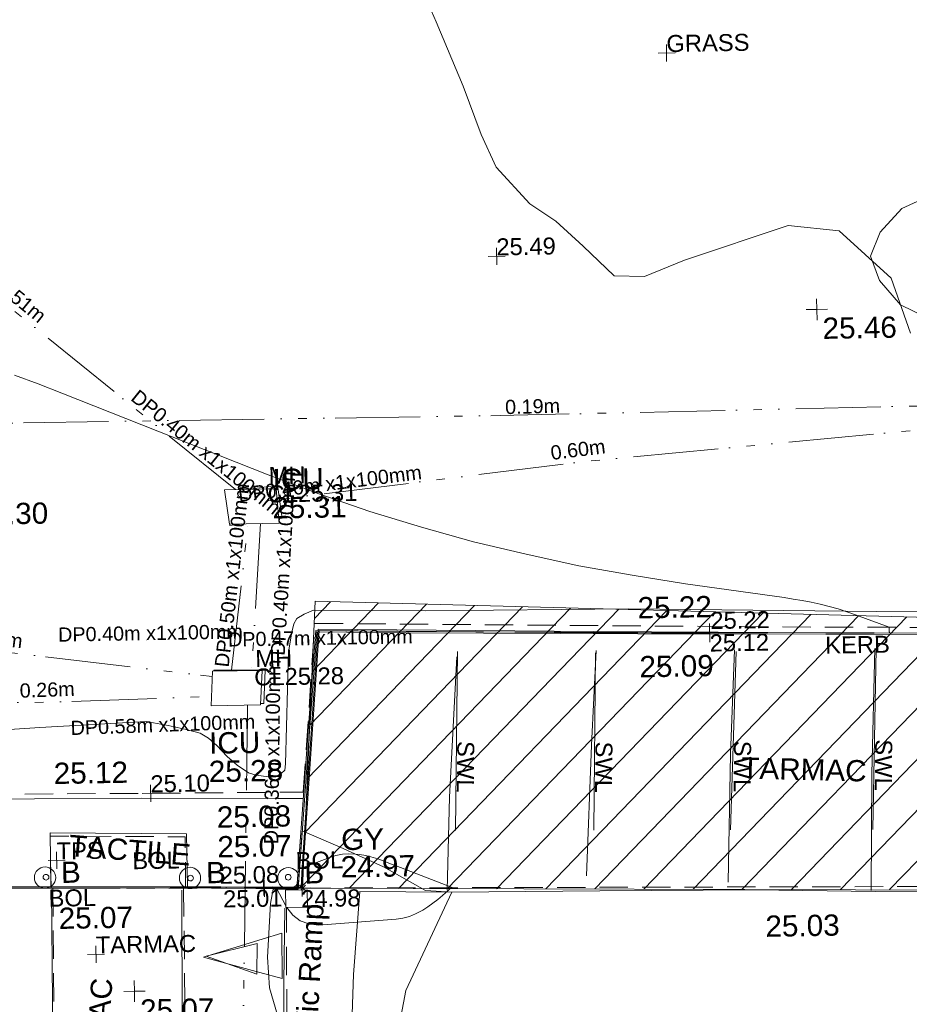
# Model space of a CAD drawing. Header units: millimetres. Extents: x -287732 to 520720, y -88450 to 287754.
# Tile 110 of 256: x -262032 to -246334, y 82152 to 99529. Entities that reach past the tile are written whole.
import ezdxf

# ---------------------------------------------------------------- set-up
doc = ezdxf.new("R2010")
doc.units = ezdxf.units.MM
for name, pattern in [('IMPORT-DASHED _2_', [750, 500, -250]), ('IMPORT-UG_EIR_QLB2 _2_', [2750, 1500, -300, 0, -300, 150, -300, 0, -200]), ('IMPORT-UG_ELEC_STREET LIGHTING_QLB2 _2_', [2700, 1500, -300, 0, -250, 150, -300, 0, -200])]:
    doc.linetypes.add(name, pattern=pattern)
for name, color, linetype, lineweight, true_color in [('00_TOPO_FOOTPATH', 7, 'Continuous', 9, 0xa50000), ('00_TOPO_FURN_BOLLARD', 7, 'Continuous', 9, 0x666666), ('00_TOPO_KERB_BOTTOM', 1, 'Continuous', 9, 0xff0000), ('00_TOPO_KERB_TOP', 7, 'Continuous', 9, 0xa500a5), ('00_TOPO_LEVEL_SPOT', 7, 'Continuous', 9, 0x666666), ('00_TOPO_ROAD_MARKING_ARROWS', 7, 'Continuous', 9, 0x999999), ('00_TOPO_ROAD_MARKING_WHITE_CONTINUOUS', 7, 'Continuous', 9, 0x999999), ('00_TOPO_SERV_GULLY', 7, 'Continuous', 9, 0x5252a5), ('00_TOPO_SERV_IC', 5, 'Continuous', 9, 0x0000ff), ('00_TOPO_TRAFFIC_RAMP', 7, 'Continuous', 9, 0x999999), ('00_UAV_FORM_LINES', 7, 'Continuous', 9, 0x666666), ('01_DTM_CONTOUR_MJR', 7, 'Continuous', 9, 0x7f3f00), ('01_DTM_CONTOUR_MNR', 7, 'Continuous', 9, 0xa5a552), ('12333-PUM-2D-U-0001-C01 - Rev2_REVIT IMPORT_dwg', 7, 'Continuous', 9, 0x767676), ('BOLLARD', 7, 'Continuous', 9, 0x00a5a5), ('BOLLARD_TXT', 7, 'Continuous', 9, 0x00a5a5), ('CONTOURS_INDEX', 4, 'Continuous', 9, 0x00ffff), ('CONTOURS_MINOR', 7, 'Continuous', 9, 0x00a5a5), ('KERB_BOTTOM', 7, 'Continuous', 9, 0x0000a5), ('KERB_BOTTOM_LVL', 7, 'Continuous', 9, 0x0000a5), ('KERB_BOTTOM_TXT', 7, 'Continuous', 9, 0x0000a5), ('KERB_TOP', 2, 'Continuous', 9, 0xffff00), ('KERB_TOP_LVL', 2, 'Continuous', 9, 0xffff00), ('MANHOLES', 7, 'Continuous', 9, 0xa50000), ('MANHOLES_LVL', 7, 'Continuous', 9, 0xa50000), ('MANHOLES_TXT', 7, 'Continuous', 9, 0xa50000), ('MARKINGS_WHITE_LINE', 7, 'Continuous', 9, 0xc0c0c0), ('MARKINGS_WHITE_LINE_TXT', 7, 'Continuous', 9, 0xc0c0c0), ('PUM-EIRCOMM-NOTES', 6, 'Continuous', 9, 0xff00ff), ('PUM-EIRCOMM-QLB2', 6, 'IMPORT-UG_EIR_QLB2 _2_', 9, 0xff00ff), ('PUM-ELECTRIC-MH', 1, 'Continuous', 9, 0xff0000), ('PUM-UNABLE TO SURVEY', 190, 'Continuous', 9, 0x7f00ff), ('ROAD_MARKINGS', 7, 'Continuous', 9, 0xc0c0c0), ('SPOT_HEIGHTS_LVL', 7, 'Continuous', 9, 0x00a500)]:
    doc.layers.add(name, color=color, linetype=linetype, lineweight=lineweight, true_color=true_color)
for name, color, linetype, lineweight in [('00_TOPO_SURFACE', 7, 'Continuous', 9), ('00_TOPO_SURVEY_TEXT', 7, 'Continuous', 9), ('CHANGE_OF_SURFACE', 7, 'IMPORT-DASHED _2_', 9), ('CHANGE_OF_SURFACE_LVL', 7, 'Continuous', 9), ('GEN-TEXT', 7, 'Continuous', 9), ('RAMP', 7, 'IMPORT-DASHED _2_', 9), ('Text', 7, 'Continuous', 9), ('TEXT_TXT', 7, 'Continuous', 9)]:
    doc.layers.add(name, color=color, linetype=linetype, lineweight=lineweight)
doc.styles.add('Arial_1', font='arial.ttf', dxfattribs={"height": 250})
doc.styles.add('Arial_3', font='arial.ttf', dxfattribs={"height": 300})
doc.styles.add('Swis721 Lt BT_2', font='swissl.ttf', dxfattribs={"height": 375})

# ---------------------------------------------------------------- blocks, each defined once
blk = doc.blocks.new('12333-PUM-2D-U-0001-C01 - Rev2_REVIT IMPORT_dwg_MSL_Bollard_2-2077182-Site Location Plan Proposed')
at = {"layer": '00_TOPO_FURN_BOLLARD', "color": 254, "true_color": 0xcccccc}
blk.add_circle((0, 0), 62.5, dxfattribs=at)
blk = doc.blocks.new('12333-PUM-2D-U-0001-C01 - Rev2_REVIT IMPORT_dwg_MM-2077200-Site Location Plan Proposed')
at = {"layer": '00_TOPO_LEVEL_SPOT', "color": 254, "true_color": 0xcccccc, "flags": 128}
for points in [[(500, 0), (0, 0), (0, 500)], [(0, -500), (0, 0), (-500, 0)]]:
    blk.add_lwpolyline(points, dxfattribs=at)
blk = doc.blocks.new('12333-PUM-2D-U-0001-C01 - Rev2_REVIT IMPORT_dwg_MGS62954_T2_Galway_ITM_3d_Rev1-2077680-Site Location Plan Proposed')
at = {"layer": '00_TOPO_FOOTPATH', "color": 254, "true_color": 0xcccccc, "flags": 128}
blk.add_lwpolyline([(533624297, 725662203), (533624269, 725658440), (533624197, 725655088), (533624176, 725653351), (533624180, 725652317), (533624315, 725651137), (533624479, 725650424), (533624840, 725649585), (533625323, 725648880), (533625900, 725648298), (533626364, 725647923), (533627095, 725647494), (533627907, 725647156), (533628824, 725646879), (533630833, 725646421), (533633530, 725645957), (533634229, 725645944), (533637942, 725645797), (533643613, 725645735), (533646022, 725645688), (533646470, 725645679)], dxfattribs=at)
at = {"layer": '00_TOPO_KERB_BOTTOM', "color": 254, "true_color": 0xcccccc, "flags": 128}
blk.add_lwpolyline([(533640150, 725644207), (533641855, 725644178), (533643209, 725644156), (533644090, 725644141), (533644985, 725644126), (533646220, 725644084), (533646349, 725644079), (533646533, 725646140), (533646678, 725647739), (533646720, 725648203), (533646758, 725648617), (533648333, 725648570), (533652424, 725648484), (533656592, 725648402), (533660443, 725648320)], dxfattribs=at)
at = {"layer": '00_TOPO_KERB_TOP', "color": 254, "true_color": 0xcccccc, "flags": 128}
blk.add_lwpolyline([(533640150, 725644228), (533641856, 725644199), (533643209, 725644177), (533644091, 725644162), (533644985, 725644147), (533646220, 725644105), (533646330, 725644101), (533646512, 725646142), (533646657, 725647741), (533646739, 725648639), (533648333, 725648592), (533652425, 725648505), (533656593, 725648424), (533660444, 725648341)], dxfattribs=at)
at = {"layer": '00_TOPO_ROAD_MARKING_ARROWS', "color": 254, "true_color": 0xcccccc, "flags": 128}
blk.add_lwpolyline([(533644660, 725642910), (533645700, 725643209), (533646050, 725643310), (533646040, 725642510), (533645651, 725642623)], close=True, dxfattribs=at)
at = {"layer": '00_TOPO_ROAD_MARKING_WHITE_CONTINUOUS', "color": 254, "true_color": 0xcccccc, "flags": 128}
for points in [[(533649220, 725648130), (533649050, 725645660), (533648980, 725644020)], [(533651680, 725648200), (533651570, 725646530), (533651440, 725644230)], [(533654120, 725648170), (533654020, 725646330), (533653940, 725644070)], [(533656600, 725648150), (533656510, 725645940), (533656460, 725643880)], [(533642000, 725644150), (533641980, 725642170), (533641930, 725639300)], [(533644230, 725639210), (533644260, 725641740), (533644300, 725644100)]]:
    blk.add_lwpolyline(points, dxfattribs=at)
at = {"layer": '00_TOPO_SERV_GULLY', "color": 254, "true_color": 0xcccccc}
for p, q in [((533646126, 725643761), (533646126, 725644066)), ((533646507, 725644066), (533646126, 725644066)), ((533646507, 725643761), (533646507, 725644066)), ((533646126, 725643761), (533646507, 725643761))]:
    blk.add_line(p, q, dxfattribs=at)
at = {"layer": '00_TOPO_SERV_IC', "color": 254, "true_color": 0xcccccc}
for p, q in [((533645174, 725651152), (533646088, 725651152)), ((533645174, 725651152), (533645250, 725650543)), ((533646088, 725651152), (533646126, 725650543)), ((533645250, 725650543), (533646126, 725650543)), ((533644869, 725647342), (533644907, 725647952)), ((533645783, 725647952), (533644907, 725647952)), ((533645745, 725647342), (533645783, 725647952)), ((533644869, 725647342), (533645745, 725647342))]:
    blk.add_line(p, q, dxfattribs=at)
at = {"layer": '00_TOPO_SURFACE', "color": 254, "true_color": 0xcccccc, "flags": 128}
for points in [[(533641990, 725644197), (533641990, 725645150), (533644400, 725645090), (533644400, 725644157)], [(533647172, 725639193), (533647210, 725640800), (533647300, 725642560), (533647440, 725644020), (533649060, 725643980), (533651670, 725643960), (533654410, 725643930), (533656530, 725643860), (533659310, 725643810), (533661240, 725643780), (533663700, 725643740), (533665860, 725643660)]]:
    blk.add_lwpolyline(points, dxfattribs=at)
at = {"layer": '00_TOPO_TRAFFIC_RAMP', "color": 254, "true_color": 0xcccccc, "flags": 128}
blk.add_lwpolyline([(533646110, 725643750), (533646070, 725642450), (533646050, 725641480), (533646040, 725640300), (533646030, 725639590)], dxfattribs=at)
at = {"layer": '00_UAV_FORM_LINES', "color": 254, "true_color": 0xcccccc, "flags": 128}
blk.add_lwpolyline([(533659418, 725648747), (533656643, 725648804), (533652269, 725648926), (533648690, 725648953), (533646704, 725648997), (533646542, 725648930), (533646411, 725648859), (533646354, 725648765), (533646315, 725648618), (533646254, 725648270), (533646168, 725646296), (533646152, 725646184), (533646087, 725646129), (533645983, 725646067), (533645863, 725646071), (533645645, 725646107), (533645511, 725646151), (533645313, 725646286), (533645138, 725646444), (533644961, 725646640), (533644814, 725646775), (533644667, 725646865), (533644422, 725646930), (533644108, 725647011), (533643718, 725647084), (533641843, 725647011), (533639235, 725646885)], dxfattribs=at)
at = {"layer": '01_DTM_CONTOUR_MJR', "color": 254, "true_color": 0xcccccc, "flags": 128}
blk.add_lwpolyline([(533648030, 725641360), (533648221, 725642257), (533649060, 725643980), (533648595, 725644020), (533647860, 725644448), (533647102, 725644809), (533646440, 725645110), (533646359, 725644203), (533646338, 725644092), (533646232, 725644082), (533646097, 725644087), (533645910, 725644090), (533645857, 725643835), (533645786, 725642888), (533645815, 725642350), (533646050, 725641480)], dxfattribs=at)
at = {"layer": '01_DTM_CONTOUR_MNR', "color": 254, "true_color": 0xcccccc, "flags": 128}
blk.add_lwpolyline([(533657323, 725653702), (533657001, 725654679), (533656100, 725655531), (533655198, 725655643), (533653361, 725655061), (533652650, 725654784), (533652116, 725654806), (533651577, 725655340), (533651101, 725655791), (533650650, 725656101), (533650067, 725656757), (533649812, 725657340), (533649507, 725658197), (533649053, 725659340), (533648936, 725659626)], dxfattribs=at)
for name, p, xscale, yscale, zscale in [('12333-PUM-2D-U-0001-C01 - Rev2_REVIT IMPORT_dwg_MM-2077200-Site Location Plan Proposed', (533655680, 725654150), 0.375, 0.375, 0.375), ('12333-PUM-2D-U-0001-C01 - Rev2_REVIT IMPORT_dwg_MSL_Bollard_2-2077182-Site Location Plan Proposed', (533641888, 725644364), 3, 3, 3), ('12333-PUM-2D-U-0001-C01 - Rev2_REVIT IMPORT_dwg_MSL_Bollard_2-2077182-Site Location Plan Proposed', (533644446, 725644312), 3, 3, 3), ('12333-PUM-2D-U-0001-C01 - Rev2_REVIT IMPORT_dwg_MSL_Bollard_2-2077182-Site Location Plan Proposed', (533646181, 725644278), 3, 3, 3), ('12333-PUM-2D-U-0001-C01 - Rev2_REVIT IMPORT_dwg_MM-2077200-Site Location Plan Proposed', (533643430, 725642330), 0.375, 0.375, 0.375)]:
    blk.add_blockref(name, p, dxfattribs=dict(xscale=xscale, yscale=yscale, zscale=zscale))
at = {"layer": '00_TOPO_FOOTPATH', "color": 251, "true_color": 0x666666, "insert": (533642073, 725646386), "char_height": 375, "width": 1495.9, "attachment_point": 1, "line_spacing_factor": 1.005062, "style": 'Swis721 Lt BT_2'}
blk.add_mtext('25.12', dxfattribs=at)
at = {"layer": '00_TOPO_FURN_BOLLARD', "char_height": 375, "width": 398.91, "attachment_point": 1, "line_spacing_factor": 1.005062, "style": 'Swis721 Lt BT_2'}
for insert in [(533642170, 725644638), (533644729, 725644587), (533646464, 725644552)]:
    blk.add_mtext('B', dxfattribs=dict(at, insert=insert))
at = {"layer": '00_TOPO_KERB_BOTTOM', "color": 251, "true_color": 0x666666, "char_height": 375, "width": 1495.9, "attachment_point": 1, "line_spacing_factor": 1.005062, "style": 'Swis721 Lt BT_2'}
for s, insert in [('25.09', (533652440, 725648088)), ('25.07', (533644937, 725645040))]:
    blk.add_mtext(s, dxfattribs=dict(at, insert=insert))
at = {"layer": '00_TOPO_KERB_TOP', "color": 251, "true_color": 0x666666, "char_height": 375, "width": 1495.9, "attachment_point": 1, "line_spacing_factor": 1.005062, "style": 'Swis721 Lt BT_2'}
for s, insert in [('25.22', (533652425, 725649129)), ('25.08', (533644937, 725645565))]:
    blk.add_mtext(s, dxfattribs=dict(at, insert=insert))
at = {"layer": '00_TOPO_LEVEL_SPOT', "char_height": 375, "width": 1495.9, "attachment_point": 1, "line_spacing_factor": 1.005062, "style": 'Swis721 Lt BT_2'}
for s, insert in [('25.46', (533655775, 725654003)), ('25.30', (533640745, 725650983)), ('25.07', (533643525, 725642183))]:
    blk.add_mtext(s, dxfattribs=dict(at, insert=insert))
at = {"layer": '00_TOPO_SERV_GULLY', "color": 251, "true_color": 0x666666, "char_height": 375, "attachment_point": 1, "line_spacing_factor": 1.005062, "style": 'Swis721 Lt BT_2'}
for s, insert, width in [('GY', (533647125, 725645131), 821.56), ('24.97', (533647108, 725644648), 1495.9)]:
    blk.add_mtext(s, dxfattribs=dict(at, insert=insert, width=width))
at = {"layer": '00_TOPO_SERV_IC', "color": 251, "true_color": 0x666666, "char_height": 375, "attachment_point": 1, "line_spacing_factor": 1.005062, "style": 'Swis721 Lt BT_2'}
for s, insert, width in [('ICU', (533646025, 725651504), 1021.01), ('25.31', (533646011, 725651004), 1495.9), ('ICU', (533644824, 725646873), 1021.01), ('25.28', (533644810, 725646372), 1495.9)]:
    blk.add_mtext(s, dxfattribs=dict(at, insert=insert, width=width))
at = {"layer": '00_TOPO_SURFACE', "color": 251, "true_color": 0x666666, "char_height": 375, "width": 1495.9, "attachment_point": 1, "line_spacing_factor": 1.005062, "style": 'Swis721 Lt BT_2'}
for s, insert in [('25.07', (533642116, 725643827)), ('25.03', (533654583, 725643470))]:
    blk.add_mtext(s, dxfattribs=dict(at, insert=insert))
at = {"layer": '00_TOPO_SURVEY_TEXT', "color": 251, "true_color": 0x666666, "char_height": 375, "attachment_point": 1, "line_spacing_factor": 1.005062, "style": 'Swis721 Lt BT_2'}
for s, insert, width, rotation in [('TARMAC', (533654215, 725646272), 2450.43, 357.5955), ('TACTILE', (533642338, 725645112), 2341.21, 354.4232), ('TARMAC', (533642494, 725640383), 2450.43, 85.3197)]:
    blk.add_mtext(s, dxfattribs=dict(at, insert=insert, width=width, rotation=rotation))
at = {"layer": '00_TOPO_TRAFFIC_RAMP', "color": 251, "true_color": 0x666666, "insert": (533646219, 725640845), "char_height": 375, "width": 3433.45, "attachment_point": 1, "rotation": 86.0971, "line_spacing_factor": 1.005062, "style": 'Swis721 Lt BT_2'}
blk.add_mtext('Traffic Ramp', dxfattribs=at)
blk = doc.blocks.new('12333-PUM-2D-U-0001-C01 - Rev2_REVIT IMPORT_dwg_SPOT-2077713-Site Location Plan Proposed')
at = {"layer": 'Text', "color": 253, "true_color": 0xaaaaaa}
for p, q in [((-500, 0), (500, 0)), ((0, 500), (0, -500))]:
    blk.add_line(p, q, dxfattribs=at)
blk = doc.blocks.new('12333-PUM-2D-U-0001-C01 - Rev2_REVIT IMPORT_dwg_CIRCL-2077706-Site Location Plan Proposed')
at = {"layer": 'BOLLARD', "color": 254, "true_color": 0xaae1e1, "flags": 128}
blk.add_lwpolyline([(475, -154), (500, 0), (475, 154), (404, 293), (293, 404), (154, 475), (0, 500), (-154, 475), (-293, 404), (-404, 293), (-475, 154), (-500, 0), (-475, -154), (-404, -293), (-293, -404), (-154, -475), (0, -500), (154, -475), (293, -404), (404, -293)], close=True, dxfattribs=at)
blk = doc.blocks.new('12333-PUM-2D-U-0001-C01 - Rev2_REVIT IMPORT_dwg_SPOT-2077769-Site Location Plan Proposed')
at = {"layer": 'CHANGE_OF_SURFACE_LVL', "color": 253, "true_color": 0xaaaaaa}
for p, q in [((-500, 0), (500, 0)), ((0, 500), (0, -500))]:
    blk.add_line(p, q, dxfattribs=at)
blk = doc.blocks.new('12333-PUM-2D-U-0001-C01 - Rev2_REVIT IMPORT_dwg_SPOT-V272-Site Location Plan Proposed')
at = {"layer": 'KERB_BOTTOM_LVL', "color": 9, "true_color": 0xaaaae1}
for p, q in [((-500, 0), (500, 0)), ((0, 500), (0, -500))]:
    blk.add_line(p, q, dxfattribs=at)
blk = doc.blocks.new('12333-PUM-2D-U-0001-C01 - Rev2_REVIT IMPORT_dwg_SPOT-2077810-Site Location Plan Proposed')
at = {"layer": 'KERB_TOP_LVL', "color": 51, "true_color": 0xffffaa}
for p, q in [((-500, 0), (500, 0)), ((0, 500), (0, -500))]:
    blk.add_line(p, q, dxfattribs=at)
blk = doc.blocks.new('12333-PUM-2D-U-0001-C01 - Rev2_REVIT IMPORT_dwg_SPOT-2077775-Site Location Plan Proposed')
at = {"layer": 'SPOT_HEIGHTS_LVL', "color": 9, "true_color": 0xaae1aa}
for p, q in [((-500, 0), (500, 0)), ((0, 500), (0, -500))]:
    blk.add_line(p, q, dxfattribs=at)
blk = doc.blocks.new('12333-PUM-2D-U-0001-C01 - Rev2_REVIT IMPORT_dwg-1620468-Site Location Plan Proposed')
at = {"layer": 'PUM-UNABLE TO SURVEY', "true_color": 0xffffd4}
h = blk.add_hatch(dxfattribs=at)
h.set_pattern_fill('FP_7', style=0, pattern_type=2)
h.set_pattern_definition([(45, (17806.85, 71259.64), (-441.942, 441.942), [])])
h.paths.add_polyline_path([(30061, 27760), (30456, 39449), (30533, 50623), (30585, 62474), (30708, 75050), (30853, 85624), (30968, 97010), (31259, 114210), (19365, 114631), (4354, 114760), (4389, 108427), (17157, 108318), (26261, 108435), (25725, 96363), (25402, 84043), (25100, 71572), (25029, 58626), (24920, 45261), (24821, 38014), (24564, 37097), (24378, 36217), (20238, 32661), (5660, 33301), (5349, 28242), (24233, 27869)])
h.paths.add_polyline_path([(25887, 27906), (25925, 28364), (26420, 28287), (26414, 27906)])
h.paths.add_polyline_path([(24820, 113860), (24827, 114241), (25392, 114241), (25385, 113860)])
at = {"layer": 'CHANGE_OF_SURFACE', "color": 253, "true_color": 0xaaaaaa}
for p, q in [((5388, 29937), (5647, 32912)), ((5341, 28245), (25890, 27938))]:
    blk.add_line(p, q, dxfattribs=at)
at = {"layer": 'CHANGE_OF_SURFACE', "color": 253, "true_color": 0xaaaaaa, "flags": 128}
for points in [[(-15899, 33393), (-15883, 33369), (-15589, 32981), (-15256, 32620), (-14988, 32365), (-14736, 32156), (-14443, 31942), (-14116, 31740), (-13845, 31607), (-13537, 31485), (-13145, 31362), (-12704, 31231), (-12158, 31094), (-11187, 30840), (-10429, 30677), (-9499, 30505), (-8544, 30329), (-7653, 30186), (-7046, 30127), (-6361, 30104), (-5448, 30075), (-4520, 30053), (-1775, 30009), (5, 29992), (5388, 29937)], [(5647, 32912), (10560, 32786), (14664, 32687), (20228, 32579)], [(914, 28322), (909, 29241), (3294, 29185), (3284, 28277)], [(-10, 28340), (914, 28322), (1771, 28306), (2998, 28283), (3284, 28277), (4003, 28264)]]:
    blk.add_lwpolyline(points, dxfattribs=at)
at = {"layer": 'CONTOURS_INDEX', "color": 131, "true_color": 0xaaffff, "flags": 128}
for points in [[(7988, 28209), (7007, 28607), (6927, 28640), (6847, 28672), (6767, 28704), (6687, 28736), (6606, 28764), (6524, 28788), (6440, 28806), (6355, 28820), (6292, 28828), (6176, 28834), (6061, 28830), (5948, 28809), (5836, 28778), (5368, 28609), (5326, 28261), (4888, 28249), (5046, 27939)], [(5063, 27906), (5169, 27769), (5294, 27665), (5448, 27610), (5621, 27588), (6993, 27668), (7111, 27683), (7225, 27710), (7335, 27753), (7441, 27807), (7463, 27820), (7554, 27878), (7643, 27938), (7729, 28003), (7813, 28070), (7978, 28209), (7988, 28209)]]:
    blk.add_lwpolyline(points, dxfattribs=at)
at = {"layer": 'CONTOURS_MINOR', "color": 254, "true_color": 0xaae1e1, "flags": 128}
blk.add_lwpolyline([(17380, 32531), (15788, 32569), (15779, 32587), (15778, 32669), (15191, 32898), (15038, 32954), (14884, 33006), (14728, 33052), (14571, 33093), (14412, 33130), (14253, 33164), (14093, 33194), (13933, 33222), (12199, 33497), (11259, 33662), (10324, 33848), (9396, 34065), (8472, 34303), (7557, 34574), (6651, 34867), (5756, 35195), (4868, 35545), (1251, 37053), (838, 37222), (424, 37386)], dxfattribs=at)
blk.add_lwpolyline([(19435, 40996), (19739, 40656), (19950, 40161), (20012, 39349), (20005, 39013), (19959, 38687), (19852, 38375), (19704, 38074), (19496, 37829), (19257, 37637), (18972, 37525), (18655, 37467), (18605, 37465), (18241, 37482), (17885, 37535), (17541, 37639), (17205, 37779), (16080, 38350), (15714, 38787), (15565, 39217), (15740, 39638), (16131, 40052), (18456, 41061), (18992, 41106)], close=True, dxfattribs=at)
at = {"layer": 'GEN-TEXT', "color": 253, "true_color": 0xaaaaaa}
for p, q in [((5380, 28211), (5296, 28295)), ((5318, 28211), (5402, 28295))]:
    blk.add_line(p, q, dxfattribs=at)
at = {"layer": 'KERB_BOTTOM', "color": 9, "true_color": 0xaaaae1, "flags": 128}
for points in [[(4003, 28264), (5341, 28245), (5366, 28609), (5721, 32784)], [(5721, 32784), (10557, 32659), (14661, 32561), (20331, 32450)]]:
    blk.add_lwpolyline(points, dxfattribs=at)
at = {"layer": 'KERB_TOP', "color": 51, "true_color": 0xffffaa, "flags": 128}
for points in [[(4003, 28264), (4003, 28284), (5322, 28266), (5345, 28611), (5701, 32809)], [(5701, 32809), (10558, 32684), (14661, 32585), (20299, 32475)]]:
    blk.add_lwpolyline(points, dxfattribs=at)
at = {"layer": 'MANHOLES', "color": 9, "true_color": 0xe1aaaa}
blk.add_line((4868, 35298), (4917, 35300), dxfattribs=at)
at = {"layer": 'MARKINGS_WHITE_LINE', "color": 254, "true_color": 0xeaeaea}
for p, q in [((8152, 32372), (8066, 29215)), ((10590, 32306), (10504, 29178)), ((13069, 32287), (12917, 29141)), ((15540, 32287), (15429, 29103))]:
    blk.add_line(p, q, dxfattribs=at)
at = {"layer": 'PUM-EIRCOMM-QLB2', "color": 211, "true_color": 0xffaaff}
for p, q in [((4164, 32111), (4500, 34688)), ((4718, 34688), (4519, 32105)), ((4432, 31488), (4183, 23207))]:
    blk.add_line(p, q, dxfattribs=at)
at = {"layer": 'PUM-EIRCOMM-QLB2', "color": 211, "true_color": 0xffaaff, "flags": 128}
for points in [[(4286, 35298), (434, 38521), (-3451, 41804), (-10815, 46946), (-16837, 49498)], [(40251, 36191), (31996, 36936), (22383, 36602), (10366, 35677), (5061, 35110)], [(-13184, 36727), (19, 36540), (8978, 36522)], [(45886, 35868), (39060, 35407), (35353, 35872), (29762, 36278), (23634, 36579), (17903, 36569), (8978, 36522)], [(-15247, 32113), (-9643, 33866), (-27, 32531), (3821, 32004)], [(-15163, 31902), (-9770, 31656), (907, 31602), (3799, 31653)]]:
    blk.add_lwpolyline(points, dxfattribs=at)
at = {"layer": 'PUM-ELECTRIC-MH', "color": 21, "true_color": 0xffaaaa, "flags": 128}
for points in [[(4550, 35298), (5029, 35359), (5102, 34779), (5041, 34771)], [(4389, 34688), (4179, 34662), (4176, 34688)], [(3848, 32097), (3849, 32117), (4757, 32101), (4724, 31514), (4667, 31515)]]:
    blk.add_lwpolyline(points, dxfattribs=at)
at = {"layer": 'PUM-UNABLE TO SURVEY', "color": 7, "true_color": 0xffffd4, "flags": 128}
blk.add_lwpolyline([(25402, 84043), (25100, 71572), (25029, 58626), (24920, 45261), (24821, 38014), (24564, 37097), (24378, 36217), (20238, 32661), (5660, 33301), (5349, 28242), (17059, 28005), (30061, 27760), (30456, 39449), (30533, 50623), (30585, 62474), (30704, 74816)], dxfattribs=at)
at = {"layer": 'RAMP', "color": 253, "true_color": 0xaaaaaa}
for p, q in [((941, 28322), (899, 23447)), ((3250, 28278), (3213, 23404)), ((5060, 28211), (5060, 28249)), ((5000, 23715), (5056, 27906))]:
    blk.add_line(p, q, dxfattribs=at)
at = {"layer": 'ROAD_MARKINGS', "color": 254, "true_color": 0xeaeaea, "flags": 128}
blk.add_lwpolyline([(4532, 27283), (4514, 26738), (3624, 27070)], close=True, dxfattribs=at)
blk.add_blockref('12333-PUM-2D-U-0001-C01 - Rev2_REVIT IMPORT_dwg_MGS62954_T2_Galway_ITM_3d_Rev1-2077680-Site Location Plan Proposed', (-533641080, -725615854))
for name, p, xscale, yscale, zscale in [('12333-PUM-2D-U-0001-C01 - Rev2_REVIT IMPORT_dwg_SPOT-2077713-Site Location Plan Proposed', (12027, 42868), 0.3, 0.3, 0.3), ('12333-PUM-2D-U-0001-C01 - Rev2_REVIT IMPORT_dwg_SPOT-2077775-Site Location Plan Proposed', (8965, 39333), 0.3, 0.3, 0.3), ('12333-PUM-2D-U-0001-C01 - Rev2_REVIT IMPORT_dwg_SPOT-V272-Site Location Plan Proposed', (12609, 32610), 0.3, 0.3, 0.3), ('12333-PUM-2D-U-0001-C01 - Rev2_REVIT IMPORT_dwg_SPOT-2077810-Site Location Plan Proposed', (12610, 32635), 0.3, 0.3, 0.3), ('12333-PUM-2D-U-0001-C01 - Rev2_REVIT IMPORT_dwg_SPOT-2077769-Site Location Plan Proposed', (2697, 29965), 0.3, 0.3, 0.3), ('12333-PUM-2D-U-0001-C01 - Rev2_REVIT IMPORT_dwg_SPOT-2077713-Site Location Plan Proposed', (1019, 28809), 0.3, 0.3, 0.3), ('12333-PUM-2D-U-0001-C01 - Rev2_REVIT IMPORT_dwg_CIRCL-2077706-Site Location Plan Proposed', (825, 28516), 0.1, 0.1, 0.1), ('12333-PUM-2D-U-0001-C01 - Rev2_REVIT IMPORT_dwg_CIRCL-2077706-Site Location Plan Proposed', (3375, 28456), 0.1, 0.1, 0.1), ('12333-PUM-2D-U-0001-C01 - Rev2_REVIT IMPORT_dwg_SPOT-2077810-Site Location Plan Proposed', (4662, 28275), 0.3, 0.3, 0.3), ('12333-PUM-2D-U-0001-C01 - Rev2_REVIT IMPORT_dwg_SPOT-V272-Site Location Plan Proposed', (4672, 28254), 0.3, 0.3, 0.3), ('12333-PUM-2D-U-0001-C01 - Rev2_REVIT IMPORT_dwg_CIRCL-2077706-Site Location Plan Proposed', (5099, 28440), 0.1, 0.1, 0.1), ('12333-PUM-2D-U-0001-C01 - Rev2_REVIT IMPORT_dwg_SPOT-2077769-Site Location Plan Proposed', (5341, 28245), 0.3, 0.3, 0.3), ('12333-PUM-2D-U-0001-C01 - Rev2_REVIT IMPORT_dwg_SPOT-2077713-Site Location Plan Proposed', (1682, 27137), 0.3, 0.3, 0.3)]:
    blk.add_blockref(name, p, dxfattribs=dict(xscale=xscale, yscale=yscale, zscale=zscale))
at = {"layer": 'BOLLARD_TXT', "char_height": 300, "width": 1002.69, "attachment_point": 1, "line_spacing_factor": 0.941778, "style": 'Arial_3'}
for insert in [(2352, 28929), (5235, 28881), (863, 28293)]:
    blk.add_mtext('BOL', dxfattribs=dict(at, insert=insert))
at = {"layer": 'CHANGE_OF_SURFACE_LVL', "char_height": 300, "width": 1256.11, "attachment_point": 1, "line_spacing_factor": 0.941778, "style": 'Arial_3'}
for s, insert in [('25.10', (2696, 30280)), ('24.98', (5319, 28206))]:
    blk.add_mtext(s, dxfattribs=dict(at, insert=insert))
at = {"layer": 'KERB_BOTTOM_LVL', "char_height": 300, "width": 1256.11, "attachment_point": 1, "line_spacing_factor": 0.941778, "style": 'Arial_3'}
for s, insert in [('25.12', (12606, 32592)), ('25.01', (3943, 28227))]:
    blk.add_mtext(s, dxfattribs=dict(at, insert=insert))
at = {"layer": 'KERB_BOTTOM_TXT', "insert": (14644, 32519), "char_height": 300, "width": 1362.62, "attachment_point": 1, "line_spacing_factor": 0.941778, "style": 'Arial_3'}
blk.add_mtext('KERB', dxfattribs=at)
at = {"layer": 'KERB_TOP_LVL', "char_height": 300, "width": 1256.11, "attachment_point": 1, "line_spacing_factor": 0.941778, "style": 'Arial_3'}
for s, insert in [('25.22', (12626, 32990)), ('25.08', (3890, 28645))]:
    blk.add_mtext(s, dxfattribs=dict(at, insert=insert))
at = {"layer": 'MANHOLES_LVL', "char_height": 300, "width": 1895.19, "attachment_point": 1, "line_spacing_factor": 0.941778, "style": 'Arial_3'}
for s, insert in [('CL25.31', (4852, 35359)), ('CL25.28', (4560, 32132))]:
    blk.add_mtext(s, dxfattribs=dict(at, insert=insert))
at = {"layer": 'MANHOLES_TXT', "char_height": 300, "width": 774.97, "attachment_point": 1, "line_spacing_factor": 0.941778, "style": 'Arial_3'}
for insert in [(4877, 35685), (4584, 32458)]:
    blk.add_mtext('MH', dxfattribs=dict(at, insert=insert))
at = {"layer": 'MARKINGS_WHITE_LINE_TXT', "char_height": 300, "width": 1083.49, "attachment_point": 1, "rotation": 268.4306, "line_spacing_factor": 0.941778, "style": 'Arial_3'}
for insert in [(8424, 30785), (10862, 30733), (13308, 30705), (15799, 30686)]:
    blk.add_mtext('SWL', dxfattribs=dict(at, insert=insert))
at = {"layer": 'PUM-EIRCOMM-NOTES', "char_height": 250, "attachment_point": 2, "line_spacing_factor": 0.941778, "style": 'Arial_1'}
for s, insert, width, rotation in [('0.51m', (658, 38786), 1160.03, 319.8007), ('DP0.40m x1x100mm', (3861, 36064), 3893.28, 320.0821), ('0.19m', (9554, 36799), 1160.03, 0.5194), ('0.60m', (10329, 36022), 1160.03, 6.1012), ('DP0.40m x1x100mm', (5941, 35500), 3893.28, 6.1012), ('DP0.40m x1x100mm', (4979, 33990), 3893.28, 85.6077), ('DP0.50m x1x100mm', (4074, 33803), 3893.28, 82.5786), ('0.23m', (20, 32875), 1160.03, 352.2032), ('DP0.36m x1x100mm', (4731, 30661), 3893.28, 88.2735), ('0.26m', (901, 31949), 1160.03, 1.0272), ('DP0.58m x1x100mm', (2932, 31295), 3893.28, 1.0272)]:
    blk.add_mtext(s, dxfattribs=dict(at, insert=insert, width=width, rotation=rotation))
at = {"layer": 'PUM-EIRCOMM-NOTES', "char_height": 250, "width": 3893.28, "attachment_point": 2, "line_spacing_factor": 0.941778, "style": 'Arial_1'}
for s, insert in [('DP0.40m x1x100mm', (2743, 32917)), ('DP0.47m x1x100mm', (5739, 32779))]:
    blk.add_mtext(s, dxfattribs=dict(at, insert=insert))
at = {"layer": 'SPOT_HEIGHTS_LVL', "insert": (8965, 39648), "char_height": 300, "width": 1256.11, "attachment_point": 1, "line_spacing_factor": 0.941778, "style": 'Arial_3'}
blk.add_mtext('25.49', dxfattribs=at)
at = {"layer": 'TEXT_TXT', "char_height": 300, "attachment_point": 1, "line_spacing_factor": 0.941778, "style": 'Arial_3'}
for s, insert, width in [('GRASS', (12027, 43183), 1751.95), ('TPS', (1019, 29124), 973.3), ('TARMAC', (1682, 27452), 2108.21)]:
    blk.add_mtext(s, dxfattribs=dict(at, insert=insert, width=width))

msp = doc.modelspace()

# ---------------------------------------------------------------- block references
at = {"layer": '12333-PUM-2D-U-0001-C01 - Rev2_REVIT IMPORT_dwg', "color": 254, "linetype": 'IMPORT-UG_ELEC_STREET LIGHTING_QLB2 _2_', "true_color": 0xffd4d4, "rotation": 0.9999999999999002}
msp.add_blockref('12333-PUM-2D-U-0001-C01 - Rev2_REVIT IMPORT_dwg-1620468-Site Location Plan Proposed', (-261895, 55870), dxfattribs=at)

doc.saveas('drawing.dxf')
